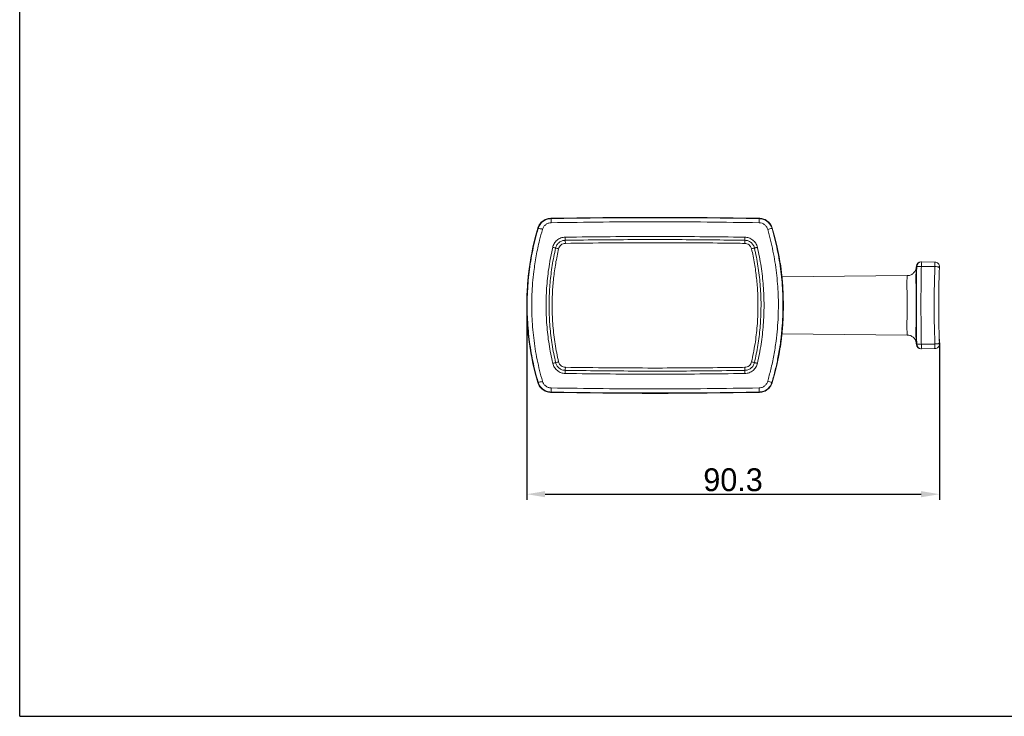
# Model space of a CAD drawing. Header units: millimetres. Extents: x 4880 to 5311, y 1675 to 1980.
# Tile 1 of 9: x 4880 to 5096, y 1675 to 1827. Entities that reach past the tile are written whole.
import ezdxf

# ---------------------------------------------------------------- set-up
doc = ezdxf.new("R2010")
doc.units = ezdxf.units.MM
doc.dimstyles.new('ISO-25', dxfattribs={"dimtxt": 2.5, "dimasz": 2.5, "dimexe": 1.25, "dimexo": 0.625, "dimtad": 1, "dimzin": 9, "dimdsep": 46, "dimtxsty": 'Standard', "dimcen": 2.5, "dimclrd": 2, "dimclre": 2, "dimclrt": 2, "dimadec": 0, "dimazin": 0, "dimtfac": 1, "dimtmove": 0, "dimatfit": 3, "dimfxl": 0, "dimarcsym": 0})

# ---------------------------------------------------------------- blocks, each defined once
blk = doc.blocks.new('A$C34BC19C4')
at = {"color": 0, "linetype": 'Continuous'}
for q in [(0, 604.8), (855.36, 0)]:
    blk.add_line((0, 0), q, dxfattribs=at)
blk = doc.blocks.new('A$C273927B5')
at = {"color": 7, "linetype": 'Continuous', "lineweight": 15}
for p, q in [((86.38, 28.74), (89.36, 28.72)), ((55.81, 26.13), (55.81, 26.13)), ((85.3, 27.84), (85.28, 27.57)), ((89.36, 27.72), (86.38, 27.74)), ((83.3, 25.76), (55.87, 25.52)), ((0.07, 22.06), (0.08, 22.06)), ((0.07, 22.06), (0.07, 22.02)), ((0.07, 16.49), (0.07, 16.44)), ((0.08, 16.44), (0.07, 16.44)), ((55.87, 12.98), (83.3, 12.74)), ((85.28, 10.93), (85.3, 10.66)), ((86.38, 10.76), (89.36, 10.78)), ((90.33, 11.21), (90.3, 12.18)), ((89.36, 9.78), (86.38, 9.76))]:
    blk.add_line(p, q, dxfattribs=at)
at = {"color": 8, "linetype": 'Continuous', "lineweight": 15}
blk.add_line((0.08, 22.06), (0.08, 22.03), dxfattribs=at)
at = {"color": 7, "linetype": 'Continuous', "lineweight": 15, "flags": 128}
for points in [[(5.25, 38.29), (5.28, 38.25), (5.3, 38.22)], [(50.87, 38.22), (50.89, 38.25), (50.92, 38.29)], [(2.48, 36.06), (2.46, 36.09), (2.43, 36.13)], [(53.75, 36.13), (53.72, 36.09), (53.69, 36.06)], [(85.37, 27.76), (85.39, 27.76), (85.45, 27.76), (85.54, 27.76), (85.67, 27.75), (85.82, 27.75), (86, 27.75), (86.18, 27.75), (86.38, 27.74)], [(86.38, 10.76), (86.18, 10.75), (86, 10.75), (85.82, 10.75), (85.67, 10.75), (85.54, 10.74), (85.45, 10.74), (85.39, 10.74), (85.37, 10.74)], [(2.43, 2.37), (2.46, 2.41), (2.48, 2.44)], [(53.69, 2.44), (53.72, 2.41), (53.75, 2.37)], [(5.3, 0.28), (5.28, 0.25), (5.25, 0.21)], [(50.92, 0.21), (50.89, 0.25), (50.87, 0.28)]]:
    blk.add_lwpolyline(points, dxfattribs=at)
at = {"color": 7, "linetype": 'Continuous', "lineweight": 15}
for centre, radius, start, end in [((28.09, -1211.63), 1250.13, 88.95316, 91.04684), ((28.09, -1211.63), 1250.12, 88.95336, 91.04664), ((-120.54, 35.23), 125.88, 0.9528, 1.3633), ((177.01, 35.22), 126.18, 178.6372, 179.0467), ((60, 19.25), 60, 163.6542, 196.3458), ((60, 19.25), 59.99, 163.6577, 177.3115), ((2.39, 33.09), 2.98, 69.3308, 88.2492), ((53.79, 33.08), 2.98, 91.751, 110.6688), ((-3.82, 19.25), 60, 343.6542, 16.3458), ((-3.82, 19.25), 59.99, 343.6577, 16.3423), ((86.29, 27.74), 1, 89.5, 174.5913), ((86.37, 27.74), 1, 89.5049, 178.938), ((57.72, 28.24), 28.66, 359.0003, 0.9997), ((89.35, 27.72), 1, 357.7782, 89.5), ((60.7, 28.22), 28.66, 359.0003, 0.9997), ((63.48, -645.78), 674, 87.71586, 87.80007), ((0.37, 22.05), 0.3, 177.3115, 180), ((60, 19.25), 59.98, 177.8873, 180), ((60, 19.25), 59.98, 177.8873, 182.1127), ((60, 19.25), 59.98, 180, 182.1127), ((0.37, 16.45), 0.3, 180, 182.6885), ((60, 19.25), 59.99, 182.6885, 196.3423), ((89.35, 10.78), 1, 270.5, 2.2218), ((63.68, 679.06), 668.76, 272.20003, 272.2849), ((60.7, 10.28), 28.66, 359.0003, 0.9997), ((86.29, 10.76), 1, 185.4087, 270.5), ((86.37, 10.76), 1, 181.0618, 270.4955), ((57.72, 10.26), 28.66, 359.0003, 0.9997), ((2.39, 5.41), 2.98, 271.7508, 290.6692), ((53.79, 5.42), 2.98, 249.3312, 268.249), ((28.09, 1250.12), 1250.13, 268.95316, 271.04684), ((28.09, 1250.12), 1250.12, 268.95336, 271.04664), ((-120.54, 3.27), 125.88, 358.6367, 359.0472), ((177.01, 3.28), 126.18, 180.9533, 181.3628)]:
    blk.add_arc(centre, radius, start, end, dxfattribs=at)
for points, knots in [([(2.43, 36.14), (2.48, 36.29), (2.59, 36.61), (2.85, 37.05), (3.18, 37.43), (3.57, 37.76), (4.01, 38.01), (4.57, 38.23), (4.99, 38.27), (5.25, 38.29)], [0, 0, 0, 0, 0.131316, 0.266438, 0.397754, 0.532882, 0.664141, 0.79921, 1, 1, 1, 1]), ([(5.25, 38.29), (5.09, 38.28), (4.75, 38.25), (4.26, 38.11), (3.8, 37.9), (3.39, 37.61), (3.02, 37.25), (2.71, 36.81), (2.52, 36.43), (2.45, 36.18), (2.43, 36.13)], [0, 0, 0, 0, 0.131213, 0.266226, 0.397434, 0.532452, 0.663651, 0.798655, 0.957503, 1, 1, 1, 1]), ([(2.48, 36.06), (2.53, 36.22), (2.65, 36.54), (2.91, 36.97), (3.24, 37.36), (3.63, 37.69), (4.07, 37.94), (4.62, 38.16), (5.05, 38.2), (5.3, 38.22)], [0, 0, 0, 0, 0.131489, 0.266791, 0.39843, 0.533909, 0.665111, 0.800137, 1, 1, 1, 1]), ([(5.32, 37.32), (5.15, 37.3), (4.76, 37.27), (4.19, 36.98), (3.69, 36.5), (3.52, 36.08), (3.44, 35.87)], [0, 0, 0, 0, 0.199797, 0.465329, 0.732459, 1, 1, 1, 1]), ([(5.3, 38.22), (9.1, 38.28), (16.69, 38.4), (28.08, 38.44), (39.48, 38.4), (47.07, 38.28), (50.87, 38.22)], [0, 0, 0, 0, 0.249948, 0.499916, 0.749948, 1, 1, 1, 1]), ([(50.85, 37.32), (47.06, 37.38), (39.47, 37.5), (28.09, 37.54), (16.71, 37.5), (9.12, 37.38), (5.32, 37.32)], [0, 0, 0, 0, 0.2499468, 0.4999148, 0.7499467, 1, 1, 1, 1]), ([(52.74, 35.87), (52.67, 36.04), (52.53, 36.41), (52.11, 36.88), (51.52, 37.24), (51.08, 37.29), (50.85, 37.32)], [0, 0, 0, 0, 0.208099, 0.472907, 0.736597, 1, 1, 1, 1]), ([(50.87, 38.22), (51.21, 38.18), (51.88, 38.1), (52.76, 37.57), (53.39, 36.87), (53.6, 36.31), (53.69, 36.06)], [0, 0, 0, 0, 0.2642137, 0.5282583, 0.7926832, 1, 1, 1, 1]), ([(53.75, 36.13), (53.69, 36.29), (53.58, 36.61), (53.32, 37.04), (52.99, 37.43), (52.6, 37.75), (52.16, 38.01), (51.65, 38.2), (51.23, 38.28), (50.98, 38.28), (50.92, 38.29)], [0, 0, 0, 0, 0.13121, 0.266224, 0.397435, 0.532451, 0.663649, 0.798652, 0.957502, 1, 1, 1, 1]), ([(50.93, 38.29), (51.26, 38.25), (51.94, 38.17), (52.82, 37.64), (53.45, 36.93), (53.66, 36.38), (53.75, 36.14)], [0, 0, 0, 0, 0.265999, 0.531997, 0.798028, 1, 1, 1, 1]), ([(2.48, 2.44), (2.27, 3.21), (1.84, 4.74), (1.31, 7.08), (0.87, 9.46), (0.53, 11.85), (0.28, 14.28), (0.12, 16.73), (0.07, 19.19), (0.12, 21.65), (0.27, 24.1), (0.51, 26.52), (0.85, 28.91), (1.29, 31.29), (1.82, 33.68), (2.26, 35.27), (2.48, 36.06)], [0, 0, 0, 0, 0.070196, 0.140777, 0.211357, 0.282693, 0.354029, 0.426137, 0.498246, 0.570764, 0.642357, 0.71395, 0.784371, 0.854791, 0.927396, 1, 1, 1, 1]), ([(3.44, 35.87), (3.22, 35.08), (2.7, 33.17), (2.04, 30.09), (1.56, 26.96), (1.27, 24.14), (1.12, 21.68), (1.07, 19.27), (1.12, 16.89), (1.26, 14.51), (1.5, 12.12), (1.83, 9.74), (2.27, 7.35), (2.79, 4.98), (3.22, 3.41), (3.44, 2.63)], [0, 0, 0, 0, 0.073124, 0.176809, 0.280493, 0.354784, 0.429219, 0.499476, 0.569733, 0.640647, 0.71156, 0.783332, 0.855104, 0.927552, 1, 1, 1, 1]), ([(52.74, 2.63), (52.97, 3.49), (53.49, 5.36), (54.1, 8.29), (54.58, 11.27), (54.89, 14.13), (55.05, 16.74), (55.1, 19.23), (55.06, 21.6), (54.92, 23.98), (54.68, 26.37), (54.35, 28.75), (53.91, 31.14), (53.38, 33.52), (52.95, 35.09), (52.74, 35.87)], [0, 0, 0, 0, 0.079688, 0.173265, 0.266841, 0.347937, 0.429221, 0.499368, 0.569515, 0.640347, 0.711179, 0.783029, 0.854879, 0.927439, 1, 1, 1, 1]), ([(53.69, 36.06), (53.91, 35.29), (54.33, 33.76), (54.86, 31.42), (55.3, 29.06), (55.65, 26.66), (55.9, 24.23), (56.05, 21.78), (56.1, 19.31), (56.06, 16.75), (55.88, 13.96), (55.54, 10.95), (55.04, 7.94), (54.43, 5.1), (53.94, 3.33), (53.69, 2.44)], [0, 0, 0, 0, 0.070147, 0.140295, 0.211121, 0.281948, 0.353794, 0.42564, 0.498206, 0.570773, 0.65045, 0.744026, 0.837603, 0.91871, 1, 1, 1, 1]), ([(5.68, 31.94), (5.72, 32.08), (5.8, 32.37), (6.01, 32.78), (6.29, 33.17), (6.63, 33.51), (7.03, 33.79), (7.47, 34), (7.94, 34.13), (8.26, 34.15), (8.43, 34.16)], [0, 0, 0, 0, 0.116851, 0.236607, 0.362163, 0.491366, 0.616772, 0.745834, 0.871084, 1, 1, 1, 1]), ([(6.32, 31.77), (6.36, 31.89), (6.42, 32.13), (6.6, 32.46), (6.82, 32.76), (7.1, 33.01), (7.41, 33.22), (7.74, 33.37), (8.09, 33.46), (8.32, 33.47), (8.44, 33.48)], [0, 0, 0, 0, 0.125401, 0.254438, 0.379838, 0.50888, 0.634227, 0.763219, 0.880135, 1, 1, 1, 1]), ([(8.45, 32.81), (8.28, 32.79), (7.93, 32.75), (7.48, 32.47), (7.13, 32.09), (7.02, 31.77), (6.97, 31.61)], [0, 0, 0, 0, 0.252763, 0.505191, 0.757898, 1, 1, 1, 1]), ([(8.43, 34.16), (8.43, 34.07), (8.43, 33.9), (8.44, 33.67), (8.44, 33.54), (8.44, 33.48)], [0, 0, 0, 0, 0.361133, 0.722264, 1, 1, 1, 1]), ([(8.44, 33.48), (9.1, 33.49), (12.44, 33.54), (20.65, 33.63), (33.09, 33.66), (42.85, 33.54), (47.74, 33.48)], [0, 0, 0, 0, 0.050889, 0.254448, 0.627198, 1, 1, 1, 1]), ([(8.45, 32.81), (8.45, 32.93), (8.44, 33.17), (8.44, 33.38), (8.44, 33.48)], [0, 0, 0, 0, 0.500003, 1, 1, 1, 1]), ([(47.73, 32.81), (46.39, 32.82), (42.39, 32.88), (35.73, 32.95), (27.18, 32.97), (18.09, 32.94), (11.66, 32.85), (8.45, 32.81)], [0, 0, 0, 0, 0.101833, 0.3055, 0.509176, 0.75458, 1, 1, 1, 1]), ([(47.73, 32.81), (47.73, 32.93), (47.73, 33.17), (47.74, 33.38), (47.74, 33.48)], [0, 0, 0, 0, 0.5, 1, 1, 1, 1]), ([(49.21, 31.61), (49.15, 31.77), (49.04, 32.11), (48.67, 32.5), (48.22, 32.75), (47.89, 32.79), (47.73, 32.81)], [0, 0, 0, 0, 0.25492, 0.510296, 0.765419, 1, 1, 1, 1]), ([(47.75, 34.16), (47.75, 34.07), (47.74, 33.9), (47.74, 33.67), (47.74, 33.54), (47.74, 33.48)], [0, 0, 0, 0, 0.361131, 0.722265, 1, 1, 1, 1]), ([(47.74, 33.48), (47.86, 33.47), (48.11, 33.46), (48.47, 33.36), (48.8, 33.2), (49.11, 32.99), (49.38, 32.73), (49.59, 32.43), (49.76, 32.11), (49.82, 31.89), (49.85, 31.77)], [0, 0, 0, 0, 0.124941, 0.253504, 0.378475, 0.507058, 0.632245, 0.761052, 0.879021, 1, 1, 1, 1]), ([(47.75, 34.16), (47.9, 34.15), (48.2, 34.13), (48.65, 34.01), (49.09, 33.82), (49.49, 33.56), (49.85, 33.22), (50.14, 32.84), (50.37, 32.41), (50.45, 32.1), (50.5, 31.94)], [0, 0, 0, 0, 0.117879, 0.2388017, 0.3638667, 0.4925673, 0.6175528, 0.7461423, 0.8712718, 1, 1, 1, 1]), ([(5.68, 6.56), (5.39, 7.95), (4.81, 10.74), (4.34, 14.98), (4.17, 19.25), (4.34, 23.52), (4.81, 27.77), (5.39, 30.55), (5.68, 31.94)], [0, 0, 0, 0, 0.166747, 0.333462, 0.500179, 0.666805, 0.833397, 1, 1, 1, 1]), ([(6.32, 6.73), (6.18, 7.38), (5.89, 8.68), (5.55, 10.65), (5.28, 12.63), (5.07, 14.63), (4.94, 16.6), (4.89, 18.52), (4.89, 20.41), (4.96, 22.29), (5.1, 24.19), (5.3, 26.09), (5.57, 27.99), (5.91, 29.89), (6.18, 31.15), (6.32, 31.77)], [0, 0, 0, 0, 0.079125, 0.15825, 0.237485, 0.317059, 0.396745, 0.471142, 0.545631, 0.620403, 0.695269, 0.771205, 0.847238, 0.92357, 1, 1, 1, 1]), ([(6.97, 31.61), (6.74, 30.55), (6.4, 28.95), (6.07, 26.8), (5.8, 24.65), (5.59, 21.97), (5.53, 19.16), (5.6, 16.76), (5.73, 14.76), (5.93, 12.78), (6.2, 10.8), (6.54, 8.83), (6.82, 7.54), (6.97, 6.89)], [0, 0, 0, 0, 0.1307906, 0.1964131, 0.2620989, 0.3909128, 0.5202123, 0.5999605, 0.6798234, 0.7600341, 0.8403611, 0.9201242, 1, 1, 1, 1]), ([(5.68, 31.94), (5.76, 31.92), (5.93, 31.88), (6.15, 31.82), (6.27, 31.79), (6.32, 31.77)], [0, 0, 0, 0, 0.3620572, 0.724121, 1, 1, 1, 1]), ([(6.97, 31.61), (6.85, 31.64), (6.61, 31.69), (6.42, 31.75), (6.32, 31.77)], [0, 0, 0, 0, 0.500013, 1, 1, 1, 1]), ([(49.21, 31.61), (49.33, 31.64), (49.56, 31.69), (49.76, 31.75), (49.85, 31.77)], [0, 0, 0, 0, 0.500001, 1, 1, 1, 1]), ([(49.21, 6.89), (49.35, 7.54), (49.64, 8.83), (49.98, 10.79), (50.25, 12.76), (50.45, 14.75), (50.58, 16.74), (50.64, 19.15), (50.59, 21.96), (50.33, 25.19), (49.96, 27.87), (49.56, 30.01), (49.33, 31.08), (49.21, 31.61)], [0, 0, 0, 0, 0.079762, 0.159638, 0.239386, 0.319249, 0.399457, 0.479783, 0.608598, 0.7379, 0.86869, 0.934313, 1, 1, 1, 1]), ([(50.5, 31.94), (50.41, 31.92), (50.24, 31.88), (50.02, 31.82), (49.9, 31.79), (49.85, 31.77)], [0, 0, 0, 0, 0.362063, 0.724132, 1, 1, 1, 1]), ([(49.85, 31.77), (50, 31.12), (50.28, 29.82), (50.62, 27.85), (50.9, 25.87), (51.1, 23.87), (51.23, 21.9), (51.29, 19.98), (51.28, 18.09), (51.21, 16.21), (51.07, 14.31), (50.87, 12.41), (50.6, 10.51), (50.27, 8.61), (49.99, 7.35), (49.85, 6.73)], [0, 0, 0, 0, 0.079124, 0.158248, 0.237483, 0.317055, 0.396741, 0.471138, 0.545628, 0.6204, 0.695267, 0.771203, 0.847238, 0.923569, 1, 1, 1, 1]), ([(50.5, 31.94), (50.79, 30.55), (51.37, 27.77), (51.83, 23.52), (52, 19.25), (51.83, 14.98), (51.37, 10.73), (50.79, 7.95), (50.5, 6.56)], [0, 0, 0, 0, 0.166674, 0.333448, 0.50018, 0.666818, 0.833455, 1, 1, 1, 1]), ([(55.54, 28.33), (55.53, 28.34), (55.52, 28.39), (55.48, 28.47), (55.43, 28.51), (55.41, 28.53)], [0, 0, 0, 0, 0.201362, 0.658464, 1, 1, 1, 1]), ([(55.55, 28.24), (55.55, 28.25), (55.55, 28.27), (55.56, 28.19), (55.58, 28.06), (55.6, 27.87), (55.64, 27.61), (55.68, 27.29), (55.72, 26.92), (55.77, 26.49), (55.83, 26.02), (55.88, 25.49), (55.95, 24.73), (56.01, 23.89), (56.07, 23), (56.12, 22.07), (56.16, 21.09), (56.17, 20.1), (56.18, 19.22), (56.17, 18.2), (56.15, 17.21), (56.11, 16.36), (56.08, 15.65), (56.04, 14.97), (55.99, 14.32), (55.93, 13.61), (55.87, 12.89), (55.78, 12.09), (55.71, 11.47), (55.65, 11.02), (55.61, 10.65), (55.57, 10.39), (55.55, 10.26), (55.55, 10.24), (55.55, 10.24)], [0, 0, 0, 0, 0.0155221, 0.0421395, 0.0692024, 0.0957028, 0.1223948, 0.1493816, 0.1767712, 0.203233, 0.2298798, 0.256812, 0.2841337, 0.3369395, 0.3636622, 0.3908119, 0.4436509, 0.470465, 0.4976643, 0.5374248, 0.5778202, 0.6051943, 0.6316589, 0.6583063, 0.685237, 0.7125546, 0.7498832, 0.7875338, 0.840146, 0.8667745, 0.8938363, 0.9463663, 0.9729617, 1, 1, 1, 1]), ([(86.3, 28.74), (86.31, 28.74), (86.32, 28.74), (86.37, 28.74), (86.38, 28.74)], [0, 0, 0, 0, 0.866153, 1, 1, 1, 1]), ([(85.26, 27.48), (85.25, 27.46), (85.25, 27.44), (85.23, 27.33), (85.19, 27.16), (85.1, 26.91), (84.94, 26.62), (84.71, 26.34), (84.43, 26.11), (84.12, 25.93), (83.77, 25.8), (83.49, 25.75), (83.33, 25.76), (83.3, 25.76)], [0, 0, 0, 0, 0.028127, 0.068575, 0.130563, 0.213572, 0.340481, 0.470591, 0.584684, 0.708386, 0.836143, 0.965992, 1, 1, 1, 1]), ([(85.27, 27.57), (85.27, 27.57), (85.27, 27.56), (85.27, 27.57), (85.27, 27.51), (85.26, 27.47), (85.26, 27.35), (85.24, 27.09), (85.23, 26.73), (85.21, 26.26), (85.21, 25.98), (85.21, 25.84)], [0, 0, 0, 0, 0.014081, 0.123947, 0.190952, 0.248675, 0.375898, 0.504001, 0.749167, 0.873636, 1, 1, 1, 1]), ([(85.37, 10.74), (85.36, 11.12), (85.33, 12.73), (85.3, 15.56), (85.29, 19.66), (85.31, 23.72), (85.35, 26.56), (85.37, 27.76)], [0, 0, 0, 0, 0.066946, 0.28346, 0.500001, 0.788642, 1, 1, 1, 1]), ([(86.38, 27.74), (86.36, 26.55), (86.31, 23.71), (86.29, 18.43), (86.32, 13.97), (86.37, 11.14), (86.38, 10.76)], [0, 0, 0, 0, 0.2113167, 0.5000011, 0.9330769, 1, 1, 1, 1]), ([(89.36, 10.78), (89.32, 11.9), (89.22, 14.72), (89.16, 18.95), (89.21, 23.48), (89.31, 26.3), (89.36, 27.72)], [0, 0, 0, 0, 0.196917, 0.499999, 0.749949, 1, 1, 1, 1]), ([(90.32, 11.7), (90.3, 12.19), (90.23, 13.96), (90.17, 17.08), (90.17, 21.02), (90.23, 24.45), (90.31, 26.52), (90.34, 27.29)], [0, 0, 0, 0, 0.095877, 0.340639, 0.600028, 0.852159, 1, 1, 1, 1]), ([(90.33, 27.1), (90.34, 27.31), (90.34, 27.53), (90.35, 27.75), (90.35, 27.76)], [0, 0, 0, 0, 0.986841, 1, 1, 1, 1]), ([(0.08, 21.85), (0.08, 21.83), (0.07, 21.76), (0.07, 21.62), (0.07, 21.51), (0.06, 21.46)], [0, 0, 0, 0, 0.209565, 0.68486, 1, 1, 1, 1]), ([(0.08, 22.03), (0.08, 22.03), (0.08, 22.03), (0.08, 22.01), (0.08, 21.96), (0.08, 21.89), (0.08, 21.85)], [0, 0, 0, 0, 0.046005, 0.226723, 0.550941, 1, 1, 1, 1]), ([(0.06, 17.05), (0.06, 17.05), (0.07, 16.97), (0.07, 16.82), (0.08, 16.63), (0.08, 16.52), (0.08, 16.48), (0.08, 16.48), (0.08, 16.48)], [0, 0, 0, 0, 0.0147378, 0.2815363, 0.5488038, 0.812426, 0.9389227, 1, 1, 1, 1]), ([(0.06, 17.04), (0.07, 16.97), (0.07, 16.84), (0.08, 16.65), (0.08, 16.52), (0.08, 16.45), (0.08, 16.44), (0.08, 16.44)], [0, 0, 0, 0, 0.215351, 0.430476, 0.645146, 0.859291, 1, 1, 1, 1]), ([(83.3, 12.73), (83.35, 12.74), (83.53, 12.74), (83.82, 12.68), (84.15, 12.56), (84.44, 12.38), (84.68, 12.19), (84.87, 11.97), (85.01, 11.75), (85.12, 11.54), (85.19, 11.34), (85.23, 11.17), (85.25, 11.07), (85.26, 11.02), (85.26, 11.02)], [0, 0, 0, 0, 0.053592, 0.187096, 0.311417, 0.427807, 0.536681, 0.637953, 0.731114, 0.815248, 0.888999, 0.950561, 0.997746, 1, 1, 1, 1]), ([(85.21, 12.36), (85.21, 12.31), (85.22, 12.14), (85.22, 11.88), (85.23, 11.58), (85.25, 11.33), (85.26, 11.15), (85.27, 11.01), (85.27, 10.94), (85.27, 10.93), (85.27, 10.93)], [0, 0, 0, 0, 0.0447488, 0.18121, 0.3186633, 0.4591403, 0.6006141, 0.7392062, 0.8786935, 1, 1, 1, 1]), ([(55.41, 9.96), (55.43, 9.98), (55.47, 10.02), (55.51, 10.09), (55.52, 10.13), (55.53, 10.15)], [0, 0, 0, 0, 0.429913, 0.792162, 1, 1, 1, 1]), ([(86.38, 9.76), (86.36, 9.76), (86.31, 9.76), (86.3, 9.76), (86.3, 9.76)], [0, 0, 0, 0, 0.422632, 1, 1, 1, 1]), ([(89.36, 9.78), (89.32, 9.78), (89.21, 9.78), (89.19, 9.78), (89.18, 9.78)], [0, 0, 0, 0, 0.393835, 1, 1, 1, 1]), ([(6.32, 6.73), (6.27, 6.71), (6.15, 6.68), (5.93, 6.62), (5.76, 6.58), (5.68, 6.56)], [0, 0, 0, 0, 0.2758668, 0.6379386, 1, 1, 1, 1]), ([(8.43, 4.34), (8.28, 4.35), (7.97, 4.37), (7.53, 4.49), (7.09, 4.68), (6.69, 4.95), (6.33, 5.28), (6.04, 5.66), (5.81, 6.09), (5.72, 6.4), (5.68, 6.56)], [0, 0, 0, 0, 0.117903, 0.2388503, 0.3639068, 0.4926002, 0.6175781, 0.7461588, 0.871281, 1, 1, 1, 1]), ([(6.32, 6.73), (6.42, 6.75), (6.61, 6.81), (6.85, 6.86), (6.97, 6.89)], [0, 0, 0, 0, 0.499994, 1, 1, 1, 1]), ([(8.44, 5.02), (8.32, 5.03), (8.07, 5.04), (7.71, 5.14), (7.37, 5.3), (7.07, 5.51), (6.8, 5.77), (6.58, 6.07), (6.42, 6.39), (6.35, 6.61), (6.32, 6.73)], [0, 0, 0, 0, 0.124933, 0.253486, 0.37845, 0.507023, 0.632205, 0.761003, 0.878995, 1, 1, 1, 1]), ([(6.97, 6.89), (7.02, 6.73), (7.14, 6.39), (7.5, 6), (7.95, 5.75), (8.29, 5.71), (8.45, 5.69)], [0, 0, 0, 0, 0.254907, 0.510268, 0.765372, 1, 1, 1, 1]), ([(47.73, 5.69), (47.9, 5.71), (48.25, 5.75), (48.7, 6.03), (49.05, 6.41), (49.16, 6.73), (49.21, 6.89)], [0, 0, 0, 0, 0.252773, 0.50521, 0.757924, 1, 1, 1, 1]), ([(49.85, 6.73), (49.82, 6.61), (49.75, 6.37), (49.58, 6.04), (49.35, 5.74), (49.08, 5.49), (48.77, 5.28), (48.43, 5.13), (48.09, 5.04), (47.85, 5.03), (47.74, 5.02)], [0, 0, 0, 0, 0.125406, 0.254447, 0.379854, 0.5089, 0.634254, 0.76325, 0.880153, 1, 1, 1, 1]), ([(50.5, 6.56), (50.46, 6.42), (50.38, 6.13), (50.17, 5.72), (49.89, 5.33), (49.54, 4.99), (49.14, 4.71), (48.71, 4.5), (48.23, 4.37), (47.91, 4.35), (47.75, 4.34)], [0, 0, 0, 0, 0.1168343, 0.2365763, 0.3621369, 0.4913464, 0.6167557, 0.7458248, 0.871077, 1, 1, 1, 1]), ([(49.85, 6.73), (49.76, 6.75), (49.56, 6.81), (49.33, 6.86), (49.21, 6.89)], [0, 0, 0, 0, 0.5, 1, 1, 1, 1]), ([(49.85, 6.73), (49.9, 6.71), (50.02, 6.68), (50.24, 6.62), (50.41, 6.58), (50.5, 6.56)], [0, 0, 0, 0, 0.275872, 0.637938, 1, 1, 1, 1]), ([(8.44, 5.02), (8.44, 4.96), (8.44, 4.83), (8.43, 4.6), (8.43, 4.43), (8.43, 4.34)], [0, 0, 0, 0, 0.277735, 0.638869, 1, 1, 1, 1]), ([(8.44, 5.02), (8.44, 5.12), (8.44, 5.33), (8.45, 5.57), (8.45, 5.69)], [0, 0, 0, 0, 0.499995, 1, 1, 1, 1]), ([(47.74, 5.02), (47.07, 5.01), (43.74, 4.96), (35.52, 4.87), (23.09, 4.84), (13.32, 4.96), (8.44, 5.02)], [0, 0, 0, 0, 0.05089, 0.254449, 0.627198, 1, 1, 1, 1]), ([(8.45, 5.69), (11.66, 5.65), (18.09, 5.56), (27.18, 5.53), (35.73, 5.55), (42.39, 5.62), (46.39, 5.68), (47.73, 5.69)], [0, 0, 0, 0, 0.245405, 0.490824, 0.694491, 0.898167, 1, 1, 1, 1]), ([(47.74, 5.02), (47.74, 5.12), (47.73, 5.33), (47.73, 5.57), (47.73, 5.69)], [0, 0, 0, 0, 0.499995, 1, 1, 1, 1]), ([(47.74, 5.02), (47.74, 4.96), (47.74, 4.83), (47.74, 4.6), (47.75, 4.43), (47.75, 4.34)], [0, 0, 0, 0, 0.277735, 0.638869, 1, 1, 1, 1]), ([(2.43, 2.37), (2.48, 2.21), (2.59, 1.89), (2.86, 1.46), (3.19, 1.07), (3.58, 0.75), (4.02, 0.49), (4.52, 0.3), (4.94, 0.22), (5.2, 0.22), (5.25, 0.21)], [0, 0, 0, 0, 0.1312096, 0.2662226, 0.3974356, 0.5324499, 0.6636482, 0.7986527, 0.9575023, 1, 1, 1, 1]), ([(5.25, 0.21), (4.91, 0.25), (4.24, 0.33), (3.35, 0.86), (2.72, 1.57), (2.52, 2.12), (2.43, 2.36)], [0, 0, 0, 0, 0.265997, 0.531995, 0.798028, 1, 1, 1, 1]), ([(5.3, 0.28), (4.97, 0.32), (4.3, 0.4), (3.42, 0.93), (2.78, 1.63), (2.57, 2.19), (2.48, 2.44)], [0, 0, 0, 0, 0.264214, 0.528259, 0.792683, 1, 1, 1, 1]), ([(3.44, 2.63), (3.5, 2.46), (3.6, 2.2), (3.84, 1.87), (4.08, 1.64), (4.36, 1.44), (4.66, 1.3), (4.98, 1.2), (5.21, 1.19), (5.32, 1.18)], [0, 0, 0, 0, 0.207516, 0.338144, 0.472506, 0.602565, 0.736393, 0.866292, 1, 1, 1, 1]), ([(50.85, 1.18), (51.02, 1.2), (51.3, 1.22), (51.67, 1.37), (51.97, 1.53), (52.23, 1.75), (52.45, 2.01), (52.62, 2.31), (52.7, 2.52), (52.74, 2.63)], [0, 0, 0, 0, 0.199228, 0.330155, 0.464959, 0.596689, 0.732283, 0.864245, 1, 1, 1, 1]), ([(53.69, 2.44), (53.64, 2.28), (53.53, 1.96), (53.27, 1.53), (52.94, 1.14), (52.55, 0.81), (52.11, 0.56), (51.55, 0.34), (51.13, 0.3), (50.87, 0.28)], [0, 0, 0, 0, 0.131489, 0.266792, 0.398428, 0.533909, 0.66511, 0.800138, 1, 1, 1, 1]), ([(50.92, 0.21), (51.09, 0.22), (51.43, 0.25), (51.91, 0.39), (52.37, 0.6), (52.79, 0.89), (53.15, 1.25), (53.47, 1.69), (53.65, 2.07), (53.73, 2.32), (53.75, 2.37)], [0, 0, 0, 0, 0.1312105, 0.2662234, 0.3974339, 0.5324496, 0.6636491, 0.7986518, 0.9575013, 1, 1, 1, 1]), ([(53.75, 2.36), (53.7, 2.21), (53.59, 1.89), (53.32, 1.45), (52.99, 1.07), (52.6, 0.74), (52.16, 0.49), (51.61, 0.27), (51.18, 0.23), (50.93, 0.21)], [0, 0, 0, 0, 0.131317, 0.266438, 0.397755, 0.532883, 0.664141, 0.799208, 1, 1, 1, 1]), ([(50.87, 0.28), (47.08, 0.22), (39.48, 0.1), (28.09, 0.06), (16.7, 0.1), (9.1, 0.22), (5.3, 0.28)], [0, 0, 0, 0, 0.249947, 0.499916, 0.749947, 1, 1, 1, 1]), ([(5.32, 1.18), (9.11, 1.12), (16.7, 1), (28.08, 0.96), (39.47, 1), (47.06, 1.12), (50.85, 1.18)], [0, 0, 0, 0, 0.249947, 0.499915, 0.749947, 1, 1, 1, 1])]:
    blk.add_open_spline(points, degree=3, knots=knots, dxfattribs=at)
for points in [[(8.43, 34.16), (14.98, 34.24), (28.09, 34.4), (41.19, 34.24), (47.75, 34.16)], [(47.75, 4.34), (41.19, 4.26), (28.09, 4.1), (14.98, 4.26), (8.43, 4.34)]]:
    blk.add_open_spline(points, degree=3, dxfattribs=at)
at = {"color": 8, "linetype": 'Continuous', "lineweight": 15}
for points, knots in [([(85.37, 27.76), (85.36, 27.77), (85.33, 27.79), (85.3, 27.83), (85.3, 27.84), (85.3, 27.84), (85.3, 27.84)], [0, 0, 0, 0, 0.133893, 0.566919, 0.999999, 1, 1, 1, 1]), ([(90.35, 27.68), (90.34, 27.67), (90.27, 27.62), (90.18, 27.55), (90.16, 27.54), (90.16, 27.53)], [0, 0, 0, 0, 0.090745, 0.545243, 1, 1, 1, 1]), ([(83.3, 12.75), (83.3, 12.75), (83.3, 12.75), (83.29, 12.81), (83.28, 12.95), (83.26, 13.18), (83.25, 13.5), (83.23, 13.89), (83.22, 14.47), (83.22, 15.14), (83.23, 15.7), (83.25, 16.17), (83.26, 16.67), (83.27, 17.23), (83.29, 17.87), (83.29, 18.51), (83.3, 19.11), (83.3, 19.65), (83.29, 20.2), (83.28, 20.74), (83.27, 21.27), (83.26, 21.78), (83.25, 22.28), (83.24, 22.75), (83.23, 23.2), (83.22, 23.62), (83.22, 24.02), (83.23, 24.37), (83.23, 24.69), (83.24, 24.97), (83.26, 25.22), (83.27, 25.5), (83.29, 25.71), (83.3, 25.74), (83.3, 25.75)], [0, 0, 0, 0, 0.021482, 0.048462, 0.075837, 0.128889, 0.155815, 0.183131, 0.243032, 0.290655, 0.317137, 0.343804, 0.370756, 0.398101, 0.43252, 0.467349, 0.493827, 0.520492, 0.547445, 0.574793, 0.601274, 0.627939, 0.65489, 0.682233, 0.708755, 0.735464, 0.762463, 0.789857, 0.816339, 0.843006, 0.869959, 0.897304, 0.957198, 1, 1, 1, 1]), ([(85.21, 25.84), (85.2, 25.54), (85.2, 25.09), (85.21, 24.37), (85.21, 23.8), (85.22, 23.19), (85.24, 22.55), (85.25, 21.89), (85.26, 21.2), (85.27, 20.5), (85.27, 19.8), (85.27, 19.08), (85.27, 18.3), (85.26, 17.46), (85.24, 16.42), (85.23, 15.49), (85.21, 14.68), (85.2, 13.91), (85.2, 13.22), (85.2, 12.67), (85.21, 12.45), (85.21, 12.36)], [0, 0, 0, 0, 0.087991, 0.132726, 0.178178, 0.222355, 0.266854, 0.312331, 0.358131, 0.402906, 0.44797, 0.493928, 0.540191, 0.598349, 0.657151, 0.745703, 0.79066, 0.836299, 0.924286, 0.969019, 1, 1, 1, 1]), ([(0.08, 22.06), (0.08, 22.06), (0.08, 22.04), (0.08, 21.96), (0.08, 21.88), (0.08, 21.85)], [0, 0, 0, 0, 0.390522, 0.781449, 1, 1, 1, 1]), ([(90.16, 10.97), (90.16, 10.97), (90.16, 10.97), (90.17, 10.96), (90.23, 10.92), (90.3, 10.86), (90.35, 10.82)], [0, 0, 0, 0, 0.00001, 0.302898, 0.605878, 1, 1, 1, 1]), ([(90.35, 10.82), (90.33, 11.08), (90.32, 11.53), (90.3, 11.98), (90.3, 12.18)], [0, 0, 0, 0, 0.562593, 1, 1, 1, 1]), ([(85.3, 10.66), (85.3, 10.67), (85.31, 10.67), (85.35, 10.72), (85.37, 10.74)], [0, 0, 0, 0, 0.577282, 1, 1, 1, 1])]:
    blk.add_open_spline(points, degree=3, knots=knots, dxfattribs=at)
blk = doc.blocks.new('*D94')
at = {"color": 2, "lineweight": -2, "transparency": 16777216}
for p, q in [((4991.19, 1764.08), (4991.19, 1722.14)), ((5081.51, 1756.53), (5081.51, 1722.14)), ((4995.19, 1723.39), (5077.51, 1723.39))]:
    blk.add_line(p, q, dxfattribs=at)
at = {"color": 2, "transparency": 16777216}
for points in [[(4995.19, 1724.06), (4995.19, 1722.72), (4991.19, 1723.39)], [(5077.51, 1724.06), (5077.51, 1722.72), (5081.51, 1723.39)]]:
    blk.add_solid(points, dxfattribs=at)
at = {"layer": 'Defpoints', "color": 0, "transparency": 16777216}
for p in [(4991.19, 1764.71), (5081.51, 1757.15), (5081.51, 1723.39)]:
    blk.add_point(p, dxfattribs=at)
at = {"color": 2, "transparency": 16777216, "insert": (5036.35, 1726.52), "char_height": 5, "attachment_point": 5}
blk.add_mtext('90.3', dxfattribs=at)

msp = doc.modelspace()

# ---------------------------------------------------------------- block references
at = {"xscale": 0.504, "yscale": 0.504, "zscale": 0.504}
msp.add_blockref('A$C34BC19C4', (4880.18, 1674.8), dxfattribs=at)
msp.add_blockref('A$C273927B5', (4991.19, 1745.46))

# ---------------------------------------------------------------- dimensions: what is measured, and where the dimension line sits
dim = msp.add_linear_dim(base=(5081.51, 1723.39), p1=(4991.19, 1764.71), p2=(5081.51, 1757.15), dimstyle='ISO-25', override={"dimtxt": 5, "dimasz": 4, "dimdec": 1, "dimtdec": 1, "dimfxl": 2.5, "dimtfillclr": 2})
dim.commit()
dim.dimension.update_dxf_attribs({"geometry": '*D94', "text_midpoint": (5036.35, 1726.52)})

doc.saveas('drawing.dxf')
